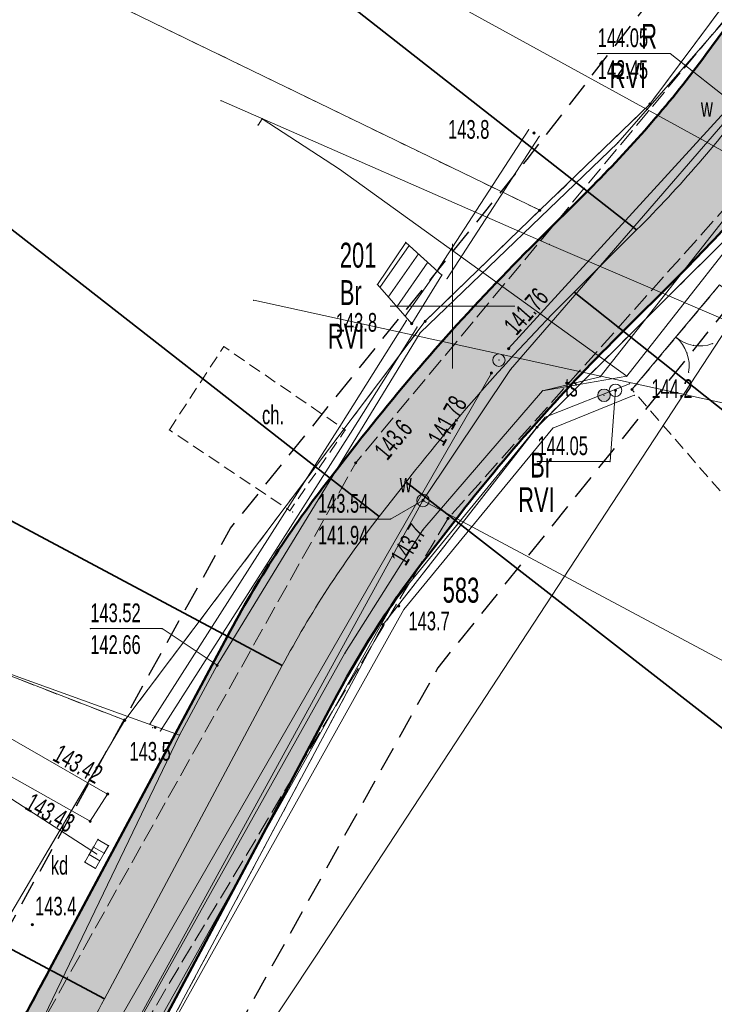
# Model space of a CAD drawing. Extents: x 6456700 to 6518119, y 5963420 to 5980059.
# Tile 147 of 256: x 6512301 to 6512329, y 5966021 to 5966060. Entities that reach past the tile are written whole.
import ezdxf
from ezdxf.enums import TextEntityAlignment as Align

# ---------------------------------------------------------------- set-up
doc = ezdxf.new("R2010")
doc.units = 0
doc.header["$MEASUREMENT"] = 0
for name, pattern in [('L_0_03', [1, 0.5, -0.5]), ('L_0_04', [1.5, 1, -0.5]), ('L_0_52', [1, 0.75, -0.25]), ('L_0_5A', [0.75, 0.5, -0.25])]:
    doc.linetypes.add(name, pattern=pattern)
doc.layers.get('0').update_dxf_attribs({"color": 2, "linetype": 'CONTINUOUS', "lineweight": 5})
for name, color, linetype, lineweight in [('18mm Kreska ciągła', 7, 'CONTINUOUS', 18), ('203_punkt_graniczny', 7, 'CONTINUOUS', 18), ('209_oznaczenie_konturu_klasyfikacyjnego', 96, 'CONTINUOUS', 18), ('210_oznaczenie_konturu_uzytku_gruntowego', 96, 'CONTINUOUS', 18), ('211_numer_dzialki_ewidencyjnej', 7, 'CONTINUOUS', 18), ('218_kontur_uzytku_gruntowego', 96, 'L_0_03', 18), ('219_dzialka_ewidencyjna', 7, 'CONTINUOUS', 18), ('35mm Ciągła', 7, 'CONTINUOUS', 35), ('50mm Kreska ciągła', 7, 'CONTINUOUS', 50), ('9mm Kreska ciągła', 252, 'CONTINUOUS', 9), ('brama', 7, 'CONTINUOUS', 18), ('chodnik', 7, 'CONTINUOUS', 18), ('chodnik_Atr17', 7, 'CONTINUOUS', 18), ('jezdnia', 7, 'CONTINUOUS', 18), ('komora_podziemna', 7, 'CONTINUOUS', 18), ('komora_podziemna_Atr17', 7, 'CONTINUOUS', 18), ('kratka_sciekowa', 7, 'CONTINUOUS', 18), ('kratka_sciekowa_Atr17', 7, 'CONTINUOUS', 18), ('ogrodzenie_trwale', 7, 'CONTINUOUS', 18), ('pikieta_naturalna', 7, 'CONTINUOUS', 18), ('pikieta_naturalna_Atr2', 7, 'CONTINUOUS', 18), ('pikieta_sztuczna', 7, 'CONTINUOUS', 18), ('pikieta_sztuczna_Atr2', 7, 'CONTINUOUS', 18), ('przewod_elektroenergetyczny_niskiego_napiecia', 7, 'CONTINUOUS', 18), ('przewod_elektroenergetyczny_podziemny', 7, 'CONTINUOUS', 18), ('przewod_kanalizacyjny', 7, 'CONTINUOUS', 18), ('przewod_telekomunikacyjny_podziemny', 7, 'CONTINUOUS', 18), ('przewod_wodociagowy', 7, 'CONTINUOUS', 18), ('rzedna', 7, 'CONTINUOUS', 18), ('rzedna_Atr2', 7, 'CONTINUOUS', 18), ('rzedna_Atr3', 7, 'CONTINUOUS', 18), ('schody_w_ciagu_komunikacyjnym', 7, 'CONTINUOUS', 18), ('sciana_oporowa__linia_', 7, 'CONTINUOUS', 18), ('siatka_krzyrzy', 7, 'CONTINUOUS', 18), ('slupek_telekomunikacyjny', 7, 'CONTINUOUS', 18), ('slupek_telekomunikacyjny_Atr17', 7, 'CONTINUOUS', 18), ('studnia_kanalizacyjna', 7, 'CONTINUOUS', 18), ('Zakres', 7, 'CONTINUOUS', 18)]:
    doc.layers.add(name, color=color, linetype=linetype, lineweight=lineweight)
doc.styles.get("Standard").update_dxf_attribs({"font": 'txt', "width": 0.75})

# ---------------------------------------------------------------- blocks, each defined once
blk = doc.blocks.new('mdcp_nowa')
at = {"layer": '203_punkt_graniczny', "linetype": 'Continuous', "lineweight": 18}
for points in [[(6495057.92, 5982508.055, 1), (6495057.92, 5982508.145, 1)], [(6495053.5, 5982503.795, 1), (6495053.5, 5982503.885, 1)], [(6495048.9, 5982499.345, 1), (6495048.9, 5982499.435, 1)], [(6495053.39, 5982495.095, 1), (6495053.39, 5982495.185, 1)], [(6495047.21, 5982487.175, 1), (6495047.21, 5982487.265, 1)], [(6495036.84, 5982483.335, 1), (6495036.84, 5982483.425, 1)]]:
    blk.add_hatch(color=18, dxfattribs=at).paths.add_polyline_path(points)
at = {"layer": 'pikieta_naturalna', "linetype": 'Continuous', "lineweight": 18}
for points in [[(6495053.27, 5982506.895, 1), (6495053.27, 5982506.985, 1)], [(6495048.36, 5982499.245, 1), (6495048.36, 5982499.335, 1)], [(6495057.2, 5982496.605, 1), (6495057.2, 5982496.695, 1)], [(6495046.11, 5982493.665, 1), (6495046.11, 5982493.755, 1)], [(6495049.82, 5982491.435, 1), (6495049.82, 5982491.525, 1)], [(6495047.84, 5982487.925, 1), (6495047.84, 5982488.015, 1)], [(6495038.06, 5982483.045, 1), (6495038.06, 5982483.135, 1)], [(6495033.13, 5982475.135, 1), (6495033.13, 5982475.225, 1)]]:
    blk.add_hatch(color=18, dxfattribs=at).paths.add_polyline_path(points)
at = {"layer": 'pikieta_sztuczna', "linetype": 'Continuous', "lineweight": 18}
for points in [[(6495036.15, 5982480.375, 1), (6495036.15, 5982480.465, 1)], [(6495035.45, 5982479.285, 1), (6495035.45, 5982479.375, 1)]]:
    blk.add_hatch(color=18, dxfattribs=at).paths.add_polyline_path(points)
at = {"layer": 'rzedna', "linetype": 'Continuous', "lineweight": 18}
for color, points in [(18, [(6495052.25, 5982498.245, 1), (6495052.25, 5982498.335, 1)]), (18, [(6495051.56, 5982497.265, 1), (6495051.56, 5982497.355, 1)]), (30, [(6495056.54, 5982496.575, 1), (6495056.54, 5982496.665, 1)]), (18, [(6495048.81, 5982492.155, 1), (6495048.81, 5982492.245, 1)]), (18, [(6495040.55, 5982485.545, 1), (6495040.55, 5982485.635, 1)])]:
    blk.add_hatch(color=color, dxfattribs=at).paths.add_polyline_path(points)
at = {"layer": 'slupek_telekomunikacyjny', "linetype": 'Continuous', "lineweight": 18}
blk.add_hatch(color=30, dxfattribs=at).paths.add_polyline_path([(6495056.08, 5982496.17, 1), (6495056.08, 5982496.67, 1)])
at = {"layer": '203_punkt_graniczny', "color": 7, "linetype": 'Continuous', "lineweight": 18}
for centre in [(6495057.92, 5982508.1), (6495053.5, 5982503.84), (6495048.9, 5982499.39), (6495053.39, 5982495.14), (6495047.21, 5982487.22), (6495036.84, 5982483.38)]:
    blk.add_circle(centre, 0.045, dxfattribs=at)
at = {"layer": '203_punkt_graniczny'}
for p in [(6495057.92, 5982508.1), (6495053.5, 5982503.84), (6495048.9, 5982499.39), (6495053.39, 5982495.14), (6495047.21, 5982487.22), (6495036.84, 5982483.38)]:
    blk.add_point(p, dxfattribs=at)
at = {"layer": '218_kontur_uzytku_gruntowego', "lineweight": 18, "flags": 128}
for points in [[(6495057.92, 5982508.1), (6495071.51, 5982526.32)], [(6495053.5, 5982503.84), (6495021.98, 5982519.13)], [(6495053.5, 5982503.84), (6495057.92, 5982508.1)], [(6495048.9, 5982499.39), (6495053.5, 5982503.84)], [(6495062.14, 5982503.85), (6495053.39, 5982495.14)], [(6495036.84, 5982483.38), (6495048.9, 5982499.39)], [(6495053.39, 5982495.14), (6495047.21, 5982487.22)], [(6495022.46, 5982488.95), (6495036.84, 5982483.38)], [(6495047.21, 5982487.22), (6495036.66, 5982467.46)], [(6495032.27, 5982475.63), (6495036.84, 5982483.38)]]:
    blk.add_lwpolyline(points, dxfattribs=at)
at = {"layer": '218_kontur_uzytku_gruntowego'}
for p in [(6495057.92, 5982508.1), (6495057.92, 5982508.1), (6495057.92, 5982508.1), (6495057.92, 5982508.1), (6495053.5, 5982503.84), (6495053.5, 5982503.84), (6495053.5, 5982503.84), (6495053.5, 5982503.84), (6495053.5, 5982503.84), (6495053.5, 5982503.84), (6495048.9, 5982499.39), (6495048.9, 5982499.39), (6495048.9, 5982499.39), (6495048.9, 5982499.39), (6495053.39, 5982495.14), (6495053.39, 5982495.14), (6495053.39, 5982495.14), (6495053.39, 5982495.14), (6495047.21, 5982487.22), (6495047.21, 5982487.22), (6495047.21, 5982487.22), (6495047.21, 5982487.22), (6495036.84, 5982483.38), (6495036.84, 5982483.38), (6495036.84, 5982483.38), (6495036.84, 5982483.38), (6495036.84, 5982483.38), (6495036.84, 5982483.38)]:
    blk.add_point(p, dxfattribs=at)
at = {"layer": '219_dzialka_ewidencyjna', "color": 3, "linetype": 'Continuous', "lineweight": 18, "flags": 128}
for points in [[(6495057.92, 5982508.1), (6495071.51, 5982526.32)], [(6495053.5, 5982503.84), (6495021.98, 5982519.13)], [(6495053.5, 5982503.84), (6495057.92, 5982508.1)], [(6495048.9, 5982499.39), (6495053.5, 5982503.84)], [(6495062.14, 5982503.85), (6495053.39, 5982495.14)], [(6495036.84, 5982483.38), (6495048.9, 5982499.39)], [(6495053.39, 5982495.14), (6495047.21, 5982487.22)], [(6495036.84, 5982483.38), (6495022.46, 5982488.95)], [(6495036.66, 5982467.46), (6495047.21, 5982487.22)], [(6495032.27, 5982475.63), (6495036.84, 5982483.38)]]:
    blk.add_lwpolyline(points, dxfattribs=at)
at = {"layer": '219_dzialka_ewidencyjna', "color": 3}
for p in [(6495057.92, 5982508.1), (6495057.92, 5982508.1), (6495053.5, 5982503.84), (6495053.5, 5982503.84), (6495053.5, 5982503.84), (6495048.9, 5982499.39), (6495048.9, 5982499.39), (6495053.39, 5982495.14), (6495053.39, 5982495.14), (6495047.21, 5982487.22), (6495047.21, 5982487.22), (6495036.84, 5982483.38), (6495036.84, 5982483.38), (6495036.84, 5982483.38)]:
    blk.add_point(p, dxfattribs=at)
at = {"layer": 'brama', "color": 7, "linetype": 'Continuous', "lineweight": 18, "flags": 128}
blk.add_lwpolyline([(6495060.72, 5982500.85), (6495057.2, 5982496.65)], dxfattribs=at)
at = {"layer": 'brama', "color": 7, "linetype": 'Continuous', "lineweight": 18}
for centre, start, end in [((6495059.923, 5982499.9), 230.034, 290.034), ((6495057.997, 5982497.6), 350.034, 50.034)]:
    blk.add_arc(centre, 1.5, start, end, dxfattribs=at)
at = {"layer": 'brama'}
for p in [(6495058.96, 5982498.75), (6495058.96, 5982498.75), (6495059.406, 5982498.114), (6495059.664, 5982498.422), (6495060.437, 5982498.49), (6495059.474, 5982497.341), (6495057.2, 5982496.65)]:
    blk.add_point(p, dxfattribs=at)
at = {"layer": 'chodnik', "color": 7, "linetype": 'L_0_5A', "lineweight": 18, "flags": 128}
for points in [[(6495064.66, 5982483.29), (6495064.93, 5982483.89), (6495063.05, 5982489.92), (6495057.2, 5982496.65), (6495060.72, 5982500.85), (6495067.13, 5982496.12), (6495073.34, 5982492.91), (6495070.04, 5982487.94), (6495068.13, 5982477.57), (6495067.75, 5982477.08), (6495067.7, 5982477.17)], [(6495038.63, 5982495.03), (6495040.81, 5982498.37), (6495045.69, 5982495.03), (6495043.47, 5982491.79)]]:
    blk.add_lwpolyline(points, close=True, dxfattribs=at)
at = {"layer": 'chodnik'}
for p in [(6495040.81, 5982498.37), (6495057.2, 5982496.65), (6495038.63, 5982495.03), (6495045.69, 5982495.03), (6495043.47, 5982491.79)]:
    blk.add_point(p, dxfattribs=at)
at = {"layer": 'jezdnia', "color": 7, "linetype": 'L_0_52', "lineweight": 18, "flags": 128}
blk.add_lwpolyline([(6495134.37, 5982583.3), (6495113.38, 5982574.25), (6495104.78, 5982567.21), (6495094.42, 5982556.42), (6495077.25, 5982527.64), (6495065.47, 5982509.01), (6495049.82, 5982491.48), (6495035, 5982466.78), (6495029.3, 5982456), (6495014.86, 5982429.39), (6495004.75, 5982409.18), (6494998.73, 5982397.06), (6494987.52, 5982373.63), (6494982.83, 5982364.72), (6494972.31, 5982345.03), (6494970.53, 5982342.23), (6494960.57, 5982327.01), (6494956.04, 5982320.35), (6494947.33, 5982304.72), (6494935.61, 5982281.93), (6494926.04, 5982257.99), (6494919.72, 5982242.45), (6494913.81, 5982225.8), (6494910.48, 5982216.25), (6494906.14, 5982216.99), (6494909.9, 5982227.31), (6494916.12, 5982243.16), (6494921.48, 5982258.77), (6494931.15, 5982282.69), (6494943.64, 5982306.31), (6494959.06, 5982330.89), (6494969.1, 5982347.08), (6494979.83, 5982365.44), (6494985.75, 5982378.98), (6494994.88, 5982398.03), (6495001.66, 5982410.76), (6495011.8, 5982430.8), (6495026, 5982457.23), (6495032.25, 5982468.97), (6495046.11, 5982493.71), (6495063.09, 5982514.09), (6495073.26, 5982529.52), (6495082.96, 5982547.05), (6495093.01, 5982560.56), (6495101.98, 5982569.59), (6495101.3, 5982571.6), (6495108.99, 5982577.59), (6495110.03, 5982578.44), (6495121.58, 5982583.64), (6495122.46, 5982584.02), (6495130.77, 5982587.79), (6495134.82, 5982589.62), (6495140.56, 5982589.08), (6495141.32, 5982585.54)], close=True, dxfattribs=at)
at = {"layer": 'jezdnia'}
for p in [(6495046.11, 5982493.71), (6495049.82, 5982491.48)]:
    blk.add_point(p, dxfattribs=at)
at = {"layer": 'komora_podziemna', "color": 30, "linetype": 'Continuous', "lineweight": 13}
blk.add_circle((6495056.54, 5982496.62), 0.25, dxfattribs=at)
at = {"layer": 'komora_podziemna', "color": 5, "linetype": 'Continuous', "lineweight": 13}
blk.add_circle((6495048.81, 5982492.2), 0.25, dxfattribs=at)
at = {"layer": 'komora_podziemna'}
for p in [(6495056.54, 5982496.62), (6495048.81, 5982492.2)]:
    blk.add_point(p, dxfattribs=at)
at = {"layer": 'kratka_sciekowa', "color": 34, "linetype": 'Continuous', "lineweight": 13, "flags": 128}
for points in [[(6495035.582, 5982478.297), (6495035.758, 5982478.599)], [(6495036.19, 5982478.348), (6495035.758, 5982478.599)], [(6495035.23, 5982477.692), (6495035.406, 5982477.995)], [(6495035.406, 5982477.995), (6495035.582, 5982478.297)], [(6495035.838, 5982477.743), (6495035.406, 5982477.995)], [(6495036.014, 5982478.045), (6495035.582, 5982478.297)], [(6495035.838, 5982477.743), (6495036.014, 5982478.045)], [(6495036.014, 5982478.045), (6495036.19, 5982478.348)], [(6495035.662, 5982477.441), (6495035.23, 5982477.692)], [(6495035.662, 5982477.441), (6495035.838, 5982477.743)]]:
    blk.add_lwpolyline(points, dxfattribs=at)
at = {"layer": 'kratka_sciekowa'}
for p in [(6495035.758, 5982478.599), (6495035.758, 5982478.599), (6495035.406, 5982477.995), (6495035.406, 5982477.995), (6495035.406, 5982477.995), (6495035.582, 5982478.297), (6495035.582, 5982478.297), (6495035.582, 5982478.297), (6495036.014, 5982478.045), (6495036.014, 5982478.045), (6495036.014, 5982478.045), (6495036.19, 5982478.348), (6495036.19, 5982478.348), (6495035.23, 5982477.692), (6495035.23, 5982477.692), (6495035.838, 5982477.743), (6495035.838, 5982477.743), (6495035.838, 5982477.743), (6495035.662, 5982477.441), (6495035.662, 5982477.441)]:
    blk.add_point(p, dxfattribs=at)
at = {"layer": 'ogrodzenie_trwale'}
for p in [(6495043.58, 5982491.73), (6495037.96, 5982483.09), (6495033.13, 5982475.18)]:
    blk.add_point(p, dxfattribs=at)
at = {"layer": 'pikieta_naturalna', "color": 7, "linetype": 'Continuous', "lineweight": 18}
for centre in [(6495053.27, 5982506.94), (6495048.36, 5982499.29), (6495057.2, 5982496.65), (6495046.11, 5982493.71), (6495049.82, 5982491.48), (6495047.84, 5982487.97), (6495038.06, 5982483.09), (6495033.13, 5982475.18)]:
    blk.add_circle(centre, 0.045, dxfattribs=at)
at = {"layer": 'pikieta_naturalna'}
for p in [(6495053.27, 5982506.94), (6495048.36, 5982499.29), (6495057.2, 5982496.65), (6495046.11, 5982493.71), (6495049.82, 5982491.48), (6495047.84, 5982487.97), (6495038.06, 5982483.09), (6495033.13, 5982475.18)]:
    blk.add_point(p, dxfattribs=at)
at = {"layer": 'pikieta_sztuczna', "color": 7, "linetype": 'Continuous', "lineweight": 18}
for centre in [(6495036.15, 5982480.42), (6495035.45, 5982479.33)]:
    blk.add_circle(centre, 0.045, dxfattribs=at)
at = {"layer": 'pikieta_sztuczna'}
for p in [(6495036.15, 5982480.42), (6495035.45, 5982479.33)]:
    blk.add_point(p, dxfattribs=at)
at = {"layer": 'przewod_elektroenergetyczny_niskiego_napiecia', "color": 1, "linetype": 'Continuous', "lineweight": 18, "flags": 128}
for points in [[(6495064.39, 5982504.27), (6495037.69, 5982518.93)], [(6495044.54, 5982473.96), (6495064.39, 5982504.27)], [(6495023.9, 5982442.93), (6495044.54, 5982473.96)]]:
    blk.add_lwpolyline(points, dxfattribs=at)
at = {"layer": 'przewod_elektroenergetyczny_niskiego_napiecia'}
blk.add_point((6495044.54, 5982473.96), dxfattribs=at)
blk.add_point((6495044.54, 5982473.96), dxfattribs=at)
at = {"layer": 'przewod_elektroenergetyczny_niskiego_napiecia', "color": 1}
blk.add_point((6495044.54, 5982473.96), dxfattribs=at)
blk.add_point((6495044.54, 5982473.96), dxfattribs=at)
at = {"layer": 'przewod_elektroenergetyczny_podziemny', "color": 1, "linetype": 'Continuous', "lineweight": 18, "flags": 128}
blk.add_lwpolyline([(6495068.02, 5982499.66), (6495065.98, 5982497.28), (6495053.88, 5982502.47), (6495040.7, 5982508.24)], dxfattribs=at)
at = {"layer": 'przewod_elektroenergetyczny_podziemny'}
for p in [(6495040.7, 5982508.24), (6495053.88, 5982502.47)]:
    blk.add_point(p, dxfattribs=at)
at = {"layer": 'przewod_kanalizacyjny', "color": 34, "linetype": 'Continuous', "lineweight": 18, "flags": 128}
for points in [[(6495052.25, 5982498.29), (6495061.92, 5982508.87), (6495070.2, 5982517.92)], [(6495035.71, 5982478.02), (6494996.58, 5982503.26), (6494980.21, 5982496.04)], [(6495035.41, 5982469.27), (6495051.56, 5982497.31)]]:
    blk.add_lwpolyline(points, dxfattribs=at)
at = {"layer": 'przewod_kanalizacyjny'}
for p in [(6495052.25, 5982498.29), (6495051.56, 5982497.31), (6495035.71, 5982478.02)]:
    blk.add_point(p, dxfattribs=at)
at = {"layer": 'przewod_telekomunikacyjny_podziemny', "color": 30, "linetype": 'Continuous', "lineweight": 18, "flags": 128}
for points in [[(6494901.62, 5982190.73), (6494906.93, 5982205.38), (6494911.62, 5982220.93), (6494915.73, 5982231.59), (6494911.08, 5982233.33), (6494928.49, 5982275.35), (6494946.57, 5982313.81), (6494960.48, 5982334.35), (6494965.17, 5982341.38), (6494972.14, 5982353.83), (6494985.3, 5982378.53), (6494993.02, 5982395.45), (6495008.18, 5982425.35), (6495017.88, 5982443.43), (6495022.56, 5982450.66), (6495031.38, 5982466.91), (6495039.03, 5982482.79), (6495040.55, 5982485.59), (6495048.7, 5982498.93), (6495056.63, 5982506.55), (6495061.71, 5982512.37), (6495068.26, 5982521.25), (6495074.92, 5982532.24)], [(6495079.35, 5982530.1), (6495069.82, 5982513.52), (6495056.99, 5982497.18), (6495053.61, 5982496.6), (6495048.81, 5982491.02), (6495045.68, 5982486.07), (6495035.4, 5982467.7), (6495024.87, 5982448.34), (6495020.12, 5982439.66), (6495011.73, 5982422.62), (6495000.86, 5982401), (6494989.14, 5982376.4), (6494979.09, 5982355.95), (6494962.09, 5982330.47)], [(6495053.61, 5982496.6), (6495055.92, 5982497.16), (6495065.48, 5982509.29), (6495074.84, 5982503.65), (6495090.26, 5982501.53), (6495103.26, 5982497.97), (6495103.4, 5982498.98)], [(6495042.19, 5982507.26), (6495042.36, 5982507.51), (6495045.46, 5982505.49), (6495056.99, 5982497.18)], [(6495039.03, 5982482.79), (6495022.79, 5982488.64), (6495019.6, 5982483.67)]]:
    blk.add_lwpolyline(points, dxfattribs=at)
at = {"layer": 'przewod_telekomunikacyjny_podziemny'}
for p in [(6495042.19, 5982507.26), (6495042.36, 5982507.51), (6495056.63, 5982506.55), (6495045.46, 5982505.49), (6495048.7, 5982498.93), (6495055.92, 5982497.16), (6495056.99, 5982497.18), (6495056.99, 5982497.18), (6495053.61, 5982496.6), (6495053.61, 5982496.6), (6495048.81, 5982491.02), (6495045.68, 5982486.07), (6495040.55, 5982485.59), (6495039.03, 5982482.79), (6495039.03, 5982482.79)]:
    blk.add_point(p, dxfattribs=at)
at = {"layer": 'przewod_wodociagowy', "color": 5, "linetype": 'Continuous', "lineweight": 18, "flags": 128}
for points in [[(6495020.19, 5982442.47), (6495036.31, 5982469.42), (6495048.81, 5982492.2), (6495052.33, 5982497.45), (6495061.45, 5982507.99), (6495071.18, 5982518.02), (6495077.82, 5982531.27), (6495096.46, 5982561.11), (6495111.97, 5982575.51), (6495112.4, 5982574.08), (6495113.01, 5982573.49)], [(6495073.72, 5982493.3), (6495042.02, 5982500.23)], [(6495048.81, 5982492.2), (6495063.29, 5982484.47)]]:
    blk.add_lwpolyline(points, dxfattribs=at)
at = {"layer": 'przewod_wodociagowy'}
for p in [(6495042.02, 5982500.23), (6495052.33, 5982497.45), (6495048.81, 5982492.2), (6495048.81, 5982492.2)]:
    blk.add_point(p, dxfattribs=at)
at = {"layer": 'rzedna', "color": 7, "linetype": 'Continuous', "lineweight": 18}
for centre in [(6495052.25, 5982498.29), (6495051.56, 5982497.31), (6495048.81, 5982492.2), (6495040.55, 5982485.59)]:
    blk.add_circle(centre, 0.045, dxfattribs=at)
at = {"layer": 'rzedna', "color": 30, "linetype": 'Continuous', "lineweight": 18}
blk.add_circle((6495056.54, 5982496.62), 0.045, dxfattribs=at)
at = {"layer": 'rzedna'}
for p in [(6495052.25, 5982498.29), (6495051.56, 5982497.31), (6495056.54, 5982496.62), (6495048.81, 5982492.2), (6495040.55, 5982485.59)]:
    blk.add_point(p, dxfattribs=at)
at = {"layer": 'rzedna_Atr2', "color": 7, "linetype": 'Continuous', "lineweight": 18, "flags": 128}
for points in [[(6495061.45, 5982507.99), (6495058.74, 5982510.13), (6495055.823, 5982510.13)], [(6495056.54, 5982496.62), (6495056.32, 5982493.76), (6495053.408, 5982493.76)], [(6495048.81, 5982492.2), (6495047.51, 5982491.45), (6495044.593, 5982491.45)], [(6495040.55, 5982485.59), (6495038.34, 5982487.06), (6495035.454, 5982487.06)]]:
    blk.add_lwpolyline(points, dxfattribs=at)
at = {"layer": 'rzedna_Atr2'}
for p in [(6495055.823, 5982510.13), (6495058.74, 5982510.13), (6495056.54, 5982496.62), (6495053.408, 5982493.76), (6495056.32, 5982493.76), (6495048.81, 5982492.2), (6495044.593, 5982491.45), (6495047.51, 5982491.45), (6495035.454, 5982487.06), (6495038.34, 5982487.06), (6495040.55, 5982485.59)]:
    blk.add_point(p, dxfattribs=at)
at = {"layer": 'schody_w_ciagu_komunikacyjnym', "color": 7, "linetype": 'Continuous', "lineweight": 18, "flags": 128}
for points in [[(6495035.45, 5982479.33), (6495029.76, 5982482.53), (6495028.59, 5982483.2), (6495020.67, 5982487.81), (6495005.72, 5982496.29), (6494995.81, 5982502), (6494996.4, 5982503.05), (6495006.28, 5982497.46), (6495021.23, 5982488.99), (6495029.89, 5982484), (6495036.15, 5982480.42)], [(6495046.98, 5982500.86), (6495048.12, 5982502.55), (6495049.57, 5982501.24), (6495048.36, 5982499.29)]]:
    blk.add_lwpolyline(points, close=True, dxfattribs=at)
for points in [[(6495048.254, 5982502.429), (6495047.079, 5982500.747)], [(6495048.628, 5982502.091), (6495047.419, 5982500.36)], [(6495049.002, 5982501.754), (6495047.759, 5982499.974)], [(6495049.376, 5982501.416), (6495048.099, 5982499.587)]]:
    blk.add_lwpolyline(points, dxfattribs=at)
at = {"layer": 'schody_w_ciagu_komunikacyjnym'}
for p in [(6495048.12, 5982502.55), (6495048.254, 5982502.429), (6495048.628, 5982502.091), (6495049.002, 5982501.754), (6495049.376, 5982501.416), (6495049.57, 5982501.24), (6495046.98, 5982500.86), (6495047.079, 5982500.747), (6495047.419, 5982500.36), (6495047.759, 5982499.974), (6495048.099, 5982499.587), (6495048.36, 5982499.29), (6495036.15, 5982480.42), (6495035.45, 5982479.33)]:
    blk.add_point(p, dxfattribs=at)
at = {"layer": 'sciana_oporowa__linia_', "color": 7, "linetype": 'Continuous', "lineweight": 18, "flags": 128}
for points in [[(6495049.36, 5982501.376), (6495053.06, 5982507.076)], [(6495049.78, 5982501.104), (6495053.48, 5982506.804)], [(6495037.849, 5982483.224), (6495045.479, 5982495.164), (6495048.148, 5982499.423)], [(6495038.271, 5982482.956), (6495045.901, 5982494.896), (6495048.572, 5982499.157)], [(6495038.685, 5982467.711), (6495038.02, 5982470.974), (6495047.632, 5982488.112), (6495053.713, 5982495.535), (6495057.107, 5982496.882)], [(6495039.175, 5982467.809), (6495038.58, 5982470.886), (6495048.048, 5982487.828), (6495054.027, 5982495.105), (6495057.293, 5982496.418)]]:
    blk.add_lwpolyline(points, dxfattribs=at)
at = {"layer": 'sciana_oporowa__linia_'}
for p in [(6495053.06, 5982507.076), (6495053.48, 5982506.804), (6495049.36, 5982501.376), (6495049.78, 5982501.104), (6495048.148, 5982499.423), (6495048.572, 5982499.157), (6495057.107, 5982496.882), (6495057.293, 5982496.418), (6495053.713, 5982495.535), (6495045.479, 5982495.164), (6495054.027, 5982495.105), (6495045.901, 5982494.896), (6495047.632, 5982488.112), (6495048.048, 5982487.828), (6495037.849, 5982483.224), (6495038.271, 5982482.956)]:
    blk.add_point(p, dxfattribs=at)
at = {"layer": 'siatka_krzyrzy', "linetype": 'Continuous', "lineweight": 18, "flags": 128}
for points in [[(6495050, 5982497.5), (6495050, 5982502.5)], [(6495047.5, 5982500), (6495052.5, 5982500)]]:
    blk.add_lwpolyline(points, dxfattribs=at)
at = {"layer": 'slupek_telekomunikacyjny', "color": 30, "linetype": 'Continuous', "lineweight": 18}
blk.add_circle((6495056.08, 5982496.42), 0.25, dxfattribs=at)
at = {"layer": 'slupek_telekomunikacyjny'}
blk.add_point((6495056.08, 5982496.42), dxfattribs=at)
at = {"layer": 'studnia_kanalizacyjna', "color": 34, "linetype": 'Continuous', "lineweight": 13}
blk.add_circle((6495051.86, 5982497.83), 0.25, dxfattribs=at)
at = {"layer": 'studnia_kanalizacyjna'}
blk.add_point((6495051.86, 5982497.83), dxfattribs=at)
at = {"layer": 'Zakres', "linetype": 'L_0_04', "lineweight": 25, "flags": 128}
blk.add_lwpolyline([(6495113.77, 5985050.22), (6495121.12, 5984877.07), (6495125.76, 5984757.87), (6495129.89, 5984649.81), (6495141.08, 5984611.3), (6495145.77, 5984544.53), (6495147.36, 5984487.27), (6495157.22, 5984392.07), (6495162.95, 5984387.45), (6495180.24, 5984384.16), (6495229.5, 5984386.61), (6495251.65, 5984373.41), (6495258.77, 5984357.12), (6495255.44, 5984330.44), (6495250.77, 5984304.39), (6495252.21, 5984282.78), (6495255.46, 5984256.45), (6495254.94, 5984238.25), (6495266.4, 5984211), (6495277.24, 5984182.33), (6495294.2, 5984133.19), (6495300.94, 5984095.37), (6495313.24, 5984037.69), (6495317.44, 5983978.18), (6495300.35, 5983922.18), (6495282.35, 5983883.38), (6495266.21, 5983862.23), (6495242.03, 5983839.67), (6495211.11, 5983816.86), (6495158.26, 5983772.66), (6495130.6, 5983651.16), (6495116.31, 5983543.43), (6495129.51, 5983346.73), (6495134.58, 5983264.71), (6495139.64, 5983186.97), (6495193.25, 5983077.94), (6495199.2, 5983041.97), (6495206.23, 5983026), (6495208.96, 5983004.88), (6495202.27, 5982979.48), (6495202.42, 5982950.13), (6495209.35, 5982897.38), (6495215.97, 5982850.34), (6495228.6, 5982809.97), (6495226.85, 5982778.82), (6495225.04, 5982750.56), (6495220.26, 5982723.37), (6495226.54, 5982679.97), (6495206.06, 5982669.48), (6495192.68, 5982657.71), (6495184.57, 5982648.65), (6495174.78, 5982624.58), (6495164.23, 5982604.61), (6495150.7, 5982588.3), (6495137.69, 5982582.43), (6495118.26, 5982573.75), (6495100.35, 5982558.42), (6495090.36, 5982544.99), (6495075.87, 5982519.06), (6495060.83, 5982499.68), (6495049.41, 5982485.49), (6495035.07, 5982459.7), (6495006.7, 5982406.64), (6494980.89, 5982351.84), (6494944.35, 5982293.29), (6494925.72, 5982250.11), (6494905.2, 5982190.37), (6494898.43, 5982153.5), (6494879.51, 5982063.89), (6494864.14, 5981992.66), (6494816.93, 5981768.61), (6494777.79, 5981577.7), (6494739.84, 5981394.72), (6494718.65, 5981297.89), (6494716.45, 5981237.31), (6494738.62, 5981208.21), (6494776.48, 5981173.06), (6494817.16, 5981137.44), (6494847.63, 5981109.8), (6494877.39, 5981077.08), (6494912.75, 5981030.55), (6494916.06, 5981014.71), (6494903.86, 5980957.01), (6494916.13, 5980953.51), (6494892.32, 5980927.59), (6494850.7, 5980858.8), (6494806.81, 5980779.89), (6494785.1, 5980753.49), (6494715.22, 5980723.29), (6494679.96, 5980686.78), (6494651.35, 5980651.29), (6494549.14, 5980683.24), (6494511.84, 5980659.66), (6494443.61, 5980630.33), (6494428.78, 5980598.6), (6494431.58, 5980579.46), (6494420.56, 5980549.76), (6494416.45, 5980528.2), (6494403.86, 5980507.16), (6494388.89, 5980482.96), (6494365.32, 5980407.99), (6494335.67, 5980315.15), (6494332.29, 5980297.41), (6494335.1, 5980278.18), (6494347.25, 5980254.84), (6494336.79, 5980250.09), (6494300.04, 5980271.34), (6494320.8, 5980301.43), (6494336.81, 5980349.17), (6494344.85, 5980380.92), (6494360.85, 5980437.13), (6494374.18, 5980476.38), (6494386.14, 5980498.84), (6494403.02, 5980528.52), (6494411.33, 5980563.19), (6494420.84, 5980586.25), (6494420.25, 5980601.11), (6494434.95, 5980635.94), (6494446.75, 5980644.99), (6494465.77, 5980647.27), (6494513.02, 5980669.46), (6494507.85, 5980679.68), (6494547.89, 5980705.83), (6494570.06, 5980691.34), (6494636.17, 5980669.05), (6494706.14, 5980756.86), (6494742.78, 5980772.58), (6494798.53, 5980814.27), (6494826.12, 5980867.97), (6494849.57, 5980908.6), (6494845.35, 5980942.01), (6494853.94, 5980970.83), (6494891.08, 5980960.54), (6494890.11, 5980965.73), (6494903.94, 5981025.69), (6494869.98, 5981070.3), (6494770.97, 5981160.58), (6494728.18, 5981200.64), (6494706.13, 5981229.56), (6494707.94, 5981299.75), (6494728.84, 5981398.1), (6494767.06, 5981580.19), (6494806.17, 5981770.55), (6494854.36, 5981994.76), (6494869.73, 5982065.97), (6494888.61, 5982155.44), (6494891.67, 5982173.95), (6494895.82, 5982197.45), (6494916.38, 5982253.72), (6494935.47, 5982297.95), (6494954.97, 5982331.67), (6494972.09, 5982356.64), (6494997.76, 5982411.14), (6495026.29, 5982464.48), (6495041.09, 5982491.09), (6495052.99, 5982505.88), (6495067.51, 5982524.6), (6495081.94, 5982550.43), (6495092.99, 5982565.28), (6495112.86, 5982582.29), (6495133.59, 5982591.55), (6495144.48, 5982596.46), (6495155.87, 5982610.19), (6495165.7, 5982628.8), (6495175.96, 5982654.03), (6495185.62, 5982664.83), (6495200.4, 5982677.82), (6495212.49, 5982688.04), (6495209.64, 5982723.43), (6495215.22, 5982750.57), (6495216.87, 5982779.54), (6495218.31, 5982809.31), (6495206.86, 5982847.92), (6495199.44, 5982894.74), (6495192.11, 5982948.71), (6495190.16, 5982979.24), (6495183.47, 5983075.16), (6495129.79, 5983184.34), (6495124.6, 5983264.07), (6495119.53, 5983346.09), (6495106.27, 5983543.75), (6495120.74, 5983652.9), (6495148.75, 5983779.42), (6495204.15, 5983826.04), (6495273.41, 5983889.36), (6495288.53, 5983927.42), (6495300.83, 5983964.69), (6495303.91, 5983980.14), (6495301.32, 5984039.55), (6495291.1, 5984093.63), (6495284.5, 5984130.67), (6495267.84, 5984178.93), (6495257.12, 5984207.3), (6495244.96, 5984236.19), (6495244.79, 5984255.42), (6495242.25, 5984281.97), (6495240.71, 5984304.95), (6495245.55, 5984331.94), (6495248.51, 5984355.64), (6495243.77, 5984366.47), (6495226.98, 5984376.47), (6495179.54, 5984374.12), (6495158.61, 5984378.09), (6495147.7, 5984386.91), (6495137.38, 5984486.61), (6495135.78, 5984544.04), (6495131.18, 5984609.54), (6495119.95, 5984648.2), (6495115.76, 5984757.49), (6495111.12, 5984876.67), (6495103.73, 5985050.93), (6495109.36, 5985081.73), (6495120.41, 5985085.88)], close=True, dxfattribs=at)
at = {"layer": 'Zakres'}
for p in [(6495052.99, 5982505.88), (6495041.09, 5982491.09), (6495049.41, 5982485.49)]:
    blk.add_point(p, dxfattribs=at)
at = {"layer": '209_oznaczenie_konturu_klasyfikacyjnego', "lineweight": 20, "width": 0.66}
for p in [(6495056.3, 5982509.75), (6495044.99, 5982499.29), (6495052.63, 5982492.73)]:
    blk.add_text('RVI', height=1, dxfattribs=at).set_placement(p, align=Align.TOP_LEFT)
at = {"layer": '210_oznaczenie_konturu_uzytku_gruntowego', "lineweight": 20, "width": 0.66}
for s, p in [('R', (6495057.57, 5982511.32)), ('Br', (6495045.47, 5982501.04)), ('Br', (6495053.11, 5982494.12))]:
    blk.add_text(s, height=1, dxfattribs=at).set_placement(p, align=Align.TOP_LEFT)
at = {"layer": '211_numer_dzialki_ewidencyjnej', "color": 7, "lineweight": 20, "width": 0.66}
for s, p in [('201', (6495045.47, 5982502.54)), ('583', (6495049.6, 5982489.1))]:
    blk.add_text(s, height=1, dxfattribs=at).set_placement(p, align=Align.TOP_LEFT)
at = {"layer": 'chodnik_Atr17', "color": 7, "lineweight": 15, "width": 0.66}
blk.add_text('ch.', height=0.75, dxfattribs=at).set_placement((6495042.35, 5982496.01), align=Align.TOP_LEFT)
at = {"layer": 'komora_podziemna_Atr17', "color": 7, "lineweight": 15, "width": 0.66}
for p in [(6495059.97, 5982508.34), (6495047.88, 5982493.27)]:
    blk.add_text('w', height=0.75, dxfattribs=at).set_placement(p, align=Align.TOP_LEFT)
at = {"layer": 'kratka_sciekowa_Atr17', "color": 34, "lineweight": 15, "width": 0.66}
blk.add_text('kd', height=0.75, dxfattribs=at).set_placement((6495033.87, 5982477.94), align=Align.TOP_LEFT)
at = {"layer": 'pikieta_naturalna_Atr2', "color": 7, "lineweight": 15, "width": 0.66}
for s, p in [('143.8', (6495049.82, 5982507.46)), ('143.8', (6495045.31, 5982499.72)), ('144.2', (6495057.98, 5982497.06)), ('143.7', (6495048.23, 5982487.74)), ('143.5', (6495037.03, 5982482.51)), ('143.4', (6495033.24, 5982476.3))]:
    blk.add_text(s, height=0.75, dxfattribs=at).set_placement(p, align=Align.TOP_LEFT)
for s, rotation, p in [('143.6', 50.2, (6495046.8, 5982494.25)), ('143.7', 59, (6495047.47, 5982489.92))]:
    blk.add_text(s, height=0.75, rotation=rotation, dxfattribs=at).set_placement(p, align=Align.TOP_LEFT)
at = {"layer": 'pikieta_sztuczna_Atr2', "color": 7, "lineweight": 15, "width": 0.66}
for s, rotation, p in [('143.42', 330.9, (6495034.26, 5982482.45)), ('143.43', 330.5, (6495033.15, 5982480.5))]:
    blk.add_text(s, height=0.75, rotation=rotation, dxfattribs=at).set_placement(p, align=Align.TOP_LEFT)
at = {"layer": 'rzedna_Atr2', "color": 7, "lineweight": 15, "width": 0.66}
for s, p in [('144.05', (6495055.823, 5982511.138)), ('143.54', (6495044.593, 5982492.458)), ('143.52', (6495035.454, 5982488.067))]:
    blk.add_text(s, height=0.75, dxfattribs=at).set_placement(p, align=Align.TOP_LEFT)
for s, rotation, p in [('141.76', 48.7, (6495051.997, 5982499.275)), ('141.78', 60.9, (6495048.964, 5982494.704))]:
    blk.add_text(s, height=0.75, rotation=rotation, dxfattribs=at).set_placement(p, align=Align.TOP_LEFT)
at = {"layer": 'rzedna_Atr2', "color": 30, "lineweight": 15, "width": 0.66}
blk.add_text('144.05', height=0.75, dxfattribs=at).set_placement((6495053.408, 5982494.768), align=Align.TOP_LEFT)
at = {"layer": 'rzedna_Atr3', "color": 7, "lineweight": 15, "width": 0.66}
for s, p in [('142.45', (6495055.823, 5982509.862)), ('141.94', (6495044.593, 5982491.183)), ('142.66', (6495035.454, 5982486.792))]:
    blk.add_text(s, height=0.75, dxfattribs=at).set_placement(p, align=Align.TOP_LEFT)
at = {"layer": 'slupek_telekomunikacyjny_Atr17', "color": 30, "lineweight": 15, "width": 0.66}
blk.add_text('ts', height=0.75, dxfattribs=at).set_placement((6495054.51, 5982497.12), align=Align.TOP_LEFT)

msp = doc.modelspace()

# ---------------------------------------------------------------- block references
at = {"linetype": 'ByBlock'}
msp.add_blockref('mdcp_nowa', (17268.786, -16450.998), dxfattribs=at)

# ---------------------------------------------------------------- next in the draw order: hatches: boundary and pattern name
at = {"layer": '9mm Kreska ciągła'}
h = msp.add_hatch(dxfattribs=at)
h.set_pattern_fill('SAND_AND_LIME', color=4, scale=0.1)
h.set_pattern_definition([(37.5, (6512163.41104, 5965706.02106), (-0.006803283, 0.208096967), [0, -0.16416, 0, -0.1836, 0, -0.1755]), (7.5, (6512163.41104, 5965706.02106), (0.19113588, 0.30479178), [0, -0.08856, 0, -0.14796, 0, -0.0567]), (-32.5, (6512163.2782, 5965706.02106), (0.33632732, 0.00061118), [0, -0.054, 0, -0.1944, 0, -0.2538]), (-42.5, (6512163.2782, 5965706.02106), (0.32466167, 0.09478896), [0, -0.027, 0, -0.12744, 0, -0.1458])])
edge = h.paths.add_edge_path()
edge.add_line((6512494.454, 5966351.121), (6512492.815, 5966327.914))
edge.add_arc((6512641.445, 5966317.419), 149, 175.96099, 178.25385)
edge.add_line((6512492.514, 5966321.96), (6512491.933, 5966302.891))
edge.add_arc((6512440.957, 5966304.445), 51, 348.133, 358.2538, ccw=False)
edge.add_line((6512490.867, 5966293.957), (6512486.741, 5966274.321))
edge.add_arc((6512500.441, 5966271.442), 14, 168.133, 189.6608)
edge.add_line((6512486.64, 5966269.093), (6512490.395, 5966247.035))
edge.add_line((6512490.395, 5966247.035), (6512490.607, 5966245.791))
edge.add_arc((6512474.833, 5966243.106), 16, 357.4133, 369.6608, ccw=False)
edge.add_line((6512490.817, 5966242.384), (6512490.724, 5966240.322))
edge.add_arc((6512474.74, 5966241.044), 16, 304.6947, 357.4133, ccw=False)
edge.add_line((6512483.848, 5966227.889), (6512479.157, 5966224.642))
edge.add_arc((6512563.968, 5966102.134), 149, 124.69475, 128.17467)
edge.add_line((6512471.877, 5966219.268), (6512459.798, 5966209.771))
edge.add_arc((6512468.451, 5966198.766), 14, 128.1747, 146.5283)
edge.add_line((6512456.773, 5966206.487), (6512454.137, 5966202.499))
edge.add_arc((6512536.718, 5966147.898), 99, 146.52826, 150.19331)
edge.add_line((6512450.815, 5966197.109), (6512447.264, 5966190.909))
edge.add_arc((6512533.167, 5966141.699), 99, 150.19331, 155.56334)
edge.add_line((6512443.035, 5966182.654), (6512432.867, 5966160.275))
edge.add_arc((6512409.196, 5966171.031), 26, 321.1758, 335.5633, ccw=False)
edge.add_line((6512429.452, 5966154.731), (6512421.621, 5966145))
edge.add_arc((6512409.156, 5966155.031), 16, 309.5931, 321.1758, ccw=False)
edge.add_line((6512419.353, 5966142.701), (6512410.592, 5966135.455))
edge.add_arc((6512400.395, 5966147.785), 16, 291.7201, 309.5931, ccw=False)
edge.add_line((6512406.316, 5966132.921), (6512399.28, 5966130.118))
edge.add_arc((6512417.414, 5966084.597), 49, 111.7201, 118.6787)
edge.add_line((6512393.899, 5966127.586), (6512378.766, 5966119.308))
edge.add_arc((6512390.283, 5966098.252), 24, 118.6787, 130.9764)
edge.add_line((6512374.545, 5966116.372), (6512369.458, 5966111.954))
edge.add_arc((6512385.196, 5966093.834), 24, 130.9764, 144.2474)
edge.add_line((6512365.719, 5966107.857), (6512360.498, 5966100.604))
edge.add_arc((6512392.148, 5966077.817), 39, 144.2474, 151.7186)
edge.add_line((6512357.804, 5966096.296), (6512346.179, 5966074.69))
edge.add_arc((6512310.073, 5966094.116), 41, 323.54, 331.7186, ccw=False)
edge.add_line((6512343.048, 5966069.751), (6512332.977, 5966056.12))
edge.add_arc((6512291.959, 5966086.427), 51, 314.8687, 323.54, ccw=False)
edge.add_line((6512327.939, 5966050.283), (6512325.436, 5966047.791))
edge.add_arc((6512381.169, 5965991.802), 79, 134.86874, 142.03498)
edge.add_line((6512318.887, 5966040.401), (6512317.812, 5966039.024))
edge.add_arc((6512348.559, 5966015.032), 39, 142.035, 151.9019)
edge.add_line((6512314.155, 5966033.4), (6512307.014, 5966020.024))
edge.add_arc((6512085.596, 5966138.241), 251, 330.1315, 331.90193, ccw=False)
edge.add_line((6512303.256, 5966013.24), (6512293.172, 5965995.681))
edge.add_arc((6512509.097, 5965871.676), 249, 150.1315, 153.31422)
edge.add_line((6512286.62, 5965983.501), (6512270.802, 5965952.031))
edge.add_arc((6512493.279, 5965840.205), 249, 153.31422, 155.41165)
edge.add_line((6512266.858, 5965943.813), (6512249.846, 5965906.636))
edge.add_arc((6512203.471, 5965927.857), 51, 325.4005, 335.4117, ccw=False)
edge.add_line((6512245.451, 5965898.897), (6512232.463, 5965880.07))
edge.add_arc((6512313.954, 5965823.854), 99, 145.40047, 150.15364)
edge.add_line((6512228.085, 5965873.124), (6512213.877, 5965848.362))
edge.add_arc((6512299.746, 5965799.092), 99, 150.15364, 156.12969)
edge.add_line((6512209.214, 5965839.154), (6512198.858, 5965815.752))
edge.add_arc((6512518.006, 5965674.523), 349, 156.12969, 156.8073)
edge.add_line((6512197.211, 5965811.968), (6512194.929, 5965806.643))
edge.add_arc((6512331.888, 5965747.963), 149, 156.8073, 160.58951)
edge.add_line((6512191.357, 5965797.481), (6512178.615, 5965761.319))
edge.add_arc((6511941.881, 5965844.735), 251, 339.22463, 340.58951, ccw=False)
edge.add_line((6512176.561, 5965755.704), (6512169.456, 5965736.976))
edge.add_arc((6512195.168, 5965727.222), 27.5, 159.2246, 216.7393)
edge.add_line((6512173.13, 5965710.772), (6512174.444, 5965709.012))
edge.add_line((6512174.444, 5965709.012), (6512170.437, 5965706.021))
edge.add_line((6512170.437, 5965706.021), (6512164.212, 5965719.71))
edge.add_arc((6512161.212, 5965719.741), 3, 359.4073, 370.8714)
edge.add_arc((6512205.039, 5965728.159), 41.628, 165.2606, 190.8714, ccw=False)
edge.add_line((6512164.781, 5965738.75), (6512171.886, 5965757.477))
edge.add_arc((6511941.881, 5965844.735), 246, 339.22463, 340.58951)
edge.add_line((6512173.899, 5965762.981), (6512186.641, 5965799.143))
edge.add_arc((6512331.888, 5965747.963), 154, 156.8073, 160.58951, ccw=False)
edge.add_line((6512190.333, 5965808.612), (6512192.615, 5965813.937))
edge.add_arc((6512518.006, 5965674.523), 354, 156.12969, 156.8073, ccw=False)
edge.add_line((6512194.286, 5965817.775), (6512204.642, 5965841.178))
edge.add_arc((6512299.746, 5965799.092), 104, 150.15364, 156.12969, ccw=False)
edge.add_line((6512209.541, 5965850.851), (6512223.749, 5965875.613))
edge.add_arc((6512313.954, 5965823.854), 104, 145.40047, 150.15364, ccw=False)
edge.add_line((6512228.348, 5965882.91), (6512241.335, 5965901.737))
edge.add_arc((6512203.471, 5965927.857), 46, 325.4005, 335.4117)
edge.add_line((6512245.3, 5965908.717), (6512262.312, 5965945.894))
edge.add_arc((6512493.279, 5965840.205), 254, 153.31422, 155.41165, ccw=False)
edge.add_line((6512266.334, 5965954.276), (6512282.153, 5965985.747))
edge.add_arc((6512509.097, 5965871.676), 254, 150.1315, 153.31422, ccw=False)
edge.add_line((6512288.836, 5965998.171), (6512298.92, 5966015.73))
edge.add_arc((6512085.596, 5966138.241), 246, 330.1315, 331.90193)
edge.add_line((6512302.603, 5966022.379), (6512309.745, 5966035.755))
edge.add_arc((6512348.559, 5966015.032), 44, 142.035, 151.9019, ccw=False)
edge.add_line((6512313.87, 5966042.1), (6512314.945, 5966043.477))
edge.add_arc((6512381.169, 5965991.802), 84, 134.86874, 142.03498, ccw=False)
edge.add_line((6512321.909, 5966051.335), (6512324.411, 5966053.826))
edge.add_arc((6512291.959, 5966086.427), 46, 314.8687, 323.54)
edge.add_line((6512328.955, 5966059.091), (6512339.027, 5966072.722))
edge.add_arc((6512310.073, 5966094.116), 36, 323.54, 331.7186)
edge.add_line((6512341.776, 5966077.059), (6512353.4, 5966098.665))
edge.add_arc((6512392.148, 5966077.817), 44, 144.2474, 151.7186, ccw=False)
edge.add_line((6512356.44, 5966103.526), (6512361.662, 5966110.778))
edge.add_arc((6512385.196, 5966093.834), 29, 130.9764, 144.2474, ccw=False)
edge.add_line((6512366.18, 5966115.728), (6512371.267, 5966120.147))
edge.add_arc((6512390.283, 5966098.252), 29, 118.6787, 130.9764, ccw=False)
edge.add_line((6512376.366, 5966123.695), (6512391.499, 5966131.972))
edge.add_arc((6512417.414, 5966084.597), 54, 111.7201, 118.6787, ccw=False)
edge.add_line((6512397.43, 5966134.763), (6512404.466, 5966137.566))
edge.add_arc((6512400.395, 5966147.785), 11, 291.7201, 309.5931)
edge.add_line((6512407.405, 5966139.308), (6512409.544, 5966141.077))
edge.add_line((6512409.544, 5966141.077), (6512412.36, 5966140.811))
edge.add_line((6512412.36, 5966140.811), (6512417.441, 5966145.013))
edge.add_arc((6512409.156, 5966155.031), 13, 309.5931, 321.1758)
edge.add_line((6512419.284, 5966146.881), (6512427.115, 5966156.612))
edge.add_arc((6512409.196, 5966171.031), 23, 321.1758, 335.5633)
edge.add_line((6512430.135, 5966161.516), (6512434.645, 5966171.44))
edge.add_line((6512434.645, 5966171.44), (6512440.928, 5966185.268))
edge.add_line((6512440.928, 5966185.268), (6512439.963, 5966187.841))
edge.add_arc((6512668.213, 5966069.673), 257.025, 151.22581, 152.62894, ccw=False)
edge.add_line((6512442.925, 5966193.394), (6512446.477, 5966199.594))
edge.add_arc((6512536.718, 5966147.898), 104, 146.52826, 150.19331, ccw=False)
edge.add_line((6512449.966, 5966205.257), (6512452.602, 5966209.244))
edge.add_arc((6512468.451, 5966198.766), 19, 128.1747, 146.5283, ccw=False)
edge.add_line((6512456.708, 5966213.702), (6512468.787, 5966223.198))
edge.add_arc((6512563.968, 5966102.134), 154, 124.69475, 128.17467, ccw=False)
edge.add_line((6512476.311, 5966228.753), (6512481.002, 5966232))
edge.add_arc((6512474.74, 5966241.044), 11, 304.6947, 357.4133)
edge.add_line((6512485.729, 5966240.548), (6512485.822, 5966242.609))
edge.add_arc((6512474.833, 5966243.106), 11, 357.4133, 369.6608)
edge.add_line((6512485.677, 5966244.952), (6512485.4, 5966246.584))
edge.add_line((6512485.4, 5966246.584), (6512485.465, 5966247.035))
edge.add_line((6512485.465, 5966247.035), (6512481.305, 5966271.715))
edge.add_line((6512481.305, 5966271.715), (6512486.925, 5966298.805))
edge.add_line((6512486.925, 5966298.805), (6512487.695, 5966325.335))
edge.add_line((6512487.695, 5966325.335), (6512488.895, 5966340.485))
edge.add_line((6512488.895, 5966340.485), (6512488.714, 5966340.814))
edge.add_line((6512488.714, 5966340.814), (6512489.699, 5966354.77))
edge.add_line((6512489.699, 5966354.77), (6512494.454, 5966351.121))

# ---------------------------------------------------------------- next in the draw order: linework, layer by layer
at = {"layer": '18mm Kreska ciągła', "color": 4, "ltscale": 0.1}
msp.add_lwpolyline([(6512405.391, 5966135.243), (6512398.355, 5966132.441, 0.030372), (6512392.699, 5966129.779), (6512377.566, 5966121.502, 0.053711), (6512372.906, 5966118.259), (6512367.819, 5966113.841, 0.05797), (6512363.69, 5966109.318), (6512358.469, 5966102.065, 0.032611), (6512355.602, 5966097.48), (6512343.978, 5966075.874, -0.035701), (6512341.038, 5966071.237), (6512330.966, 5966057.606, -0.037854), (6512326.175, 5966052.054), (6512323.672, 5966049.563, 0.031279), (6512316.916, 5966041.939), (6512315.841, 5966040.562, 0.043079), (6512311.95, 5966034.577), (6512304.809, 5966021.202, -0.007725), (6512301.088, 5966014.485), (6512291.004, 5965996.926, 0.013888), (6512284.386, 5965984.624), (6512268.568, 5965953.153, 0.009152), (6512264.585, 5965944.854)], format="xyb", dxfattribs=at)
at = {"layer": '35mm Ciągła'}
for p, q in [((6512326.175, 5966052.054), (6512302.381, 5966070.699)), ((6512315.841, 5966040.561), (6512292.184, 5966059.011)), ((6512323.672, 5966049.563), (6512347.295, 5966030.748)), ((6512311.949, 5966034.576), (6512285.474, 5966048.685)), ((6512316.916, 5966041.939), (6512340.587, 5966023.508)), ((6512304.809, 5966021.202), (6512278.344, 5966035.331))]:
    msp.add_line(p, q, dxfattribs=at)
at = {"layer": '50mm Kreska ciągła', "color": 5, "ltscale": 0.1}
for points in [[(6512262.312, 5965945.894, -0.009152), (6512266.334, 5965954.276), (6512282.153, 5965985.747, -0.013888), (6512288.836, 5965998.171), (6512298.92, 5966015.73, 0.007725), (6512302.603, 5966022.379), (6512309.745, 5966035.755, -0.043079), (6512313.87, 5966042.1), (6512314.945, 5966043.477, -0.031279), (6512321.909, 5966051.335), (6512324.411, 5966053.826, 0.037854), (6512328.955, 5966059.091), (6512339.027, 5966072.722, 0.035701), (6512341.776, 5966077.059), (6512353.4, 5966098.665, -0.032611), (6512356.44, 5966103.526), (6512361.662, 5966110.778, -0.05797), (6512366.18, 5966115.728), (6512371.267, 5966120.147, -0.053711), (6512376.366, 5966123.695), (6512391.499, 5966131.972, -0.030372), (6512397.43, 5966134.763), (6512404.466, 5966137.566, 0.078144)], [(6512406.316, 5966132.921), (6512399.28, 5966130.118, 0.030372), (6512393.899, 5966127.586), (6512378.766, 5966119.308, 0.053711), (6512374.545, 5966116.372), (6512369.458, 5966111.954, 0.05797), (6512365.719, 5966107.857), (6512360.498, 5966100.604, 0.032611), (6512357.804, 5966096.296), (6512346.179, 5966074.69, -0.035701), (6512343.048, 5966069.751), (6512332.977, 5966056.12, -0.037854), (6512327.939, 5966050.283), (6512325.436, 5966047.791, 0.031279), (6512318.887, 5966040.401), (6512317.812, 5966039.024, 0.043079), (6512314.155, 5966033.4), (6512307.014, 5966020.024, -0.007725), (6512303.256, 5966013.24), (6512293.172, 5965995.681, 0.013888), (6512286.62, 5965983.501), (6512270.802, 5965952.031, 0.009152), (6512266.858, 5965943.813)]]:
    msp.add_lwpolyline(points, format="xyb", dxfattribs=at)

doc.saveas('drawing.dxf')
